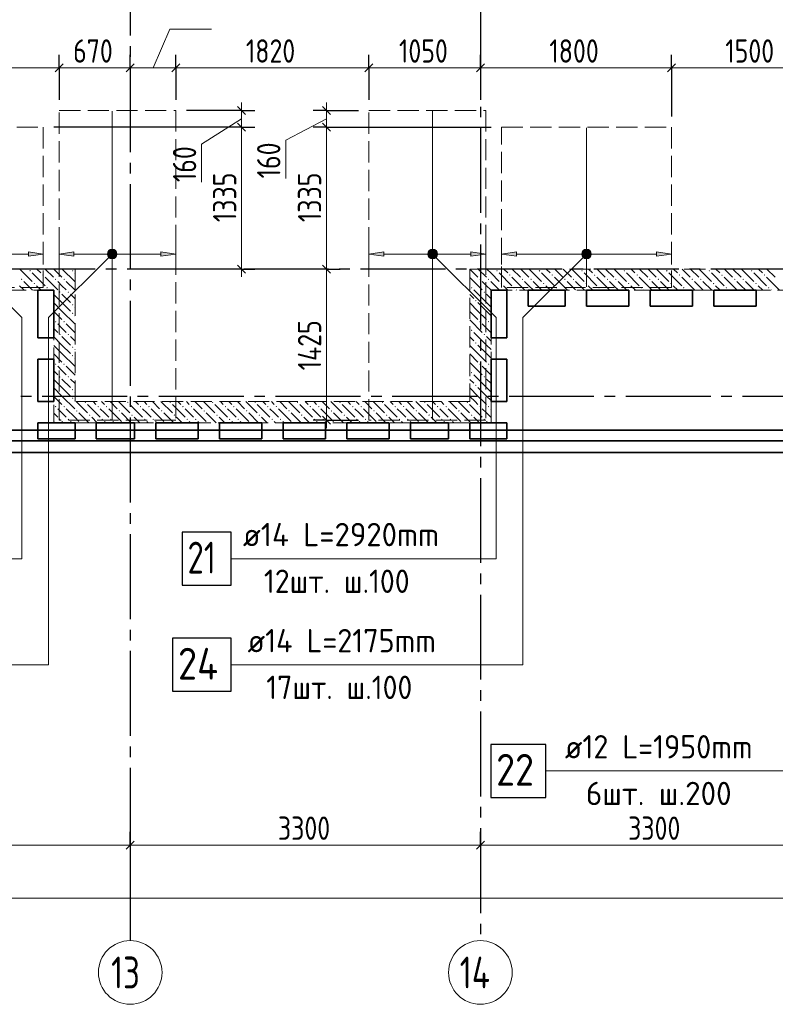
# Model space of a CAD drawing. Header units: millimetres. Extents: x 0 to 64958, y 0 to 42000.
# Tile 8 of 31: x 20599 to 27719, y 14670 to 23950. Entities that reach past the tile are written whole.
import ezdxf

# ---------------------------------------------------------------- set-up
doc = ezdxf.new("R2010")
doc.units = ezdxf.units.MM
doc.linetypes.add('______2', pattern=[270, 200, -70])
doc.linetypes.add('______5', pattern=[1100, 800, -100, 100, -100])
for name, color, linetype, lineweight in [('Standard', 7, 'Continuous', 25), ('ДОП Верх по У', 7, 'Continuous', 25), ('Оси', 40, '______5', 18), ('Позиционная метка номер позиции', 7, 'Continuous', 13), ('Примечания', 7, 'Continuous', 25)]:
    doc.layers.add(name, color=color, linetype=linetype, lineweight=lineweight)
doc.layers.add('ЖБ Перекрытие верхний уровень', color=7, linetype='Continuous', lineweight=25, true_color=0xe0e0ff)
doc.layers.add('ЖБ Стена верхний уровень', color=7, linetype='Continuous', lineweight=25, true_color=0x006e00)
doc.styles.add('GOST 2.304-81', font='txt')
doc.styles.add('ISOCPEUR', font='txt')

msp = doc.modelspace()

# ---------------------------------------------------------------- hatches: boundary and pattern name
at = {"layer": 'ДОП Верх по У', "linetype": 'Continuous', "lineweight": 13, "transparency": 33554687}
for points in [[(20680, 21721.6), (20820, 21741.6), (20680, 21761.6)], [(21437.7, 21722.9), (21437.7, 21760.4), (21432.5, 21741.6)], [(21437.7, 21760.4), (21451.2, 21709.4), (21451.2, 21773.9)], [(21437.7, 21760.4), (21437.7, 21722.9), (21451.2, 21709.4)], [(21451.2, 21773.9), (21470, 21704.1), (21470, 21779.1)], [(21451.2, 21773.9), (21451.2, 21709.4), (21470, 21704.1)], [(21470, 21779.1), (21470, 21704.1), (21488.7, 21709.4)], [(21470, 21779.1), (21488.7, 21709.4), (21488.7, 21773.9)], [(21488.7, 21773.9), (21488.7, 21709.4), (21502.2, 21722.9)], [(21488.7, 21773.9), (21502.2, 21722.9), (21502.2, 21760.4)], [(21502.2, 21760.4), (21502.2, 21722.9), (21507.5, 21741.6)], [(21930, 21721.6), (22070, 21741.6), (21930, 21761.6)], [(24457.7, 21722.9), (24457.7, 21760.4), (24452.5, 21741.6)], [(24457.7, 21760.4), (24471.2, 21709.4), (24471.2, 21773.9)], [(24457.7, 21760.4), (24457.7, 21722.9), (24471.2, 21709.4)], [(24471.2, 21773.9), (24490, 21704.1), (24490, 21779.1)], [(24471.2, 21773.9), (24471.2, 21709.4), (24490, 21704.1)], [(24490, 21779.1), (24490, 21704.1), (24508.7, 21709.4)], [(24490, 21779.1), (24508.7, 21709.4), (24508.7, 21773.9)], [(24508.7, 21773.9), (24508.7, 21709.4), (24522.2, 21722.9)], [(24508.7, 21773.9), (24522.2, 21722.9), (24522.2, 21760.4)], [(24522.2, 21760.4), (24522.2, 21722.9), (24527.5, 21741.6)], [(24850, 21721.6), (24990, 21741.6), (24850, 21761.6)], [(25907.7, 21722.9), (25907.7, 21760.4), (25902.5, 21741.6)], [(25907.7, 21760.4), (25921.2, 21709.4), (25921.2, 21773.9)], [(25907.7, 21760.4), (25907.7, 21722.9), (25921.2, 21709.4)], [(25921.2, 21773.9), (25940, 21704.1), (25940, 21779.1)], [(25921.2, 21773.9), (25921.2, 21709.4), (25940, 21704.1)], [(25940, 21779.1), (25940, 21704.1), (25958.7, 21709.4)], [(25940, 21779.1), (25958.7, 21709.4), (25958.7, 21773.9)], [(25958.7, 21773.9), (25958.7, 21709.4), (25972.2, 21722.9)], [(25958.7, 21773.9), (25972.2, 21722.9), (25972.2, 21760.4)], [(25972.2, 21760.4), (25972.2, 21722.9), (25977.5, 21741.6)], [(26600, 21721.6), (26740, 21741.6), (26600, 21761.6)]]:
    msp.add_hatch(color=7, dxfattribs=at).paths.add_polyline_path(points)
for points in [[(21110, 21721.6), (20970, 21741.6), (21110, 21761.6)], [(24030, 21721.6), (23890, 21741.6), (24030, 21761.6)], [(25280, 21721.6), (25140, 21741.6), (25280, 21761.6)]]:
    msp.add_hatch(color=7, dxfattribs=at).paths.add_polyline_path(points, flags=16)
at = {"layer": 'ЖБ Стена верхний уровень', "linetype": 'Continuous', "lineweight": 18, "transparency": 33554687}
for points in [[(20690.5, 21583.1), (20697, 21589.6), (20703.4, 21583.1), (20697, 21576.6)], [(20810.5, 21543.1), (20816.9, 21549.6), (20823.4, 21543.1), (20816.9, 21536.6)], [(21090.5, 21583.1), (21097, 21589.6), (21103.4, 21583.1), (21097, 21576.6)], [(25090.5, 21583.1), (25097, 21589.6), (25103.4, 21583.1), (25097, 21576.6)], [(25210.4, 21543.1), (25216.9, 21549.6), (25223.4, 21543.1), (25216.9, 21536.6)], [(25490.5, 21583.1), (25497, 21589.6), (25503.4, 21583.1), (25497, 21576.6)], [(25610.4, 21543.1), (25616.9, 21549.6), (25623.4, 21543.1), (25616.9, 21536.6)], [(25890.5, 21583.1), (25897, 21589.6), (25903.4, 21583.1), (25897, 21576.6)], [(26010.4, 21543.1), (26016.9, 21549.6), (26023.4, 21543.1), (26016.9, 21536.6)], [(26290.5, 21583.1), (26296.9, 21589.6), (26303.4, 21583.1), (26296.9, 21576.6)], [(26410.4, 21543.1), (26416.9, 21549.6), (26423.4, 21543.1), (26416.9, 21536.6)], [(26690.5, 21583.1), (26696.9, 21589.6), (26703.4, 21583.1), (26696.9, 21576.6)], [(26810.4, 21543.1), (26816.9, 21549.6), (26823.4, 21543.1), (26816.9, 21536.6)], [(27090.5, 21583.1), (27096.9, 21589.6), (27103.4, 21583.1), (27096.9, 21576.6)], [(27210.4, 21543.1), (27216.9, 21549.6), (27223.4, 21543.1), (27216.9, 21536.6)], [(27490.5, 21583.1), (27496.9, 21589.6), (27503.4, 21583.1), (27496.9, 21576.6)], [(27610.4, 21543.1), (27616.9, 21549.6), (27623.4, 21543.1), (27616.9, 21536.6)], [(20610.5, 21503.1), (20616.9, 21509.6), (20623.4, 21503.1), (20616.9, 21496.6)], [(20730.5, 21463.1), (20737, 21469.6), (20743.5, 21463.1), (20737, 21456.6)], [(20930.5, 21503.1), (20937, 21509.6), (20943.5, 21503.1), (20937, 21496.6)], [(21010.5, 21503.1), (21016.9, 21509.6), (21023.4, 21503.1), (21016.9, 21496.6)], [(24930.5, 21503.1), (24937, 21509.6), (24943.5, 21503.1), (24937, 21496.6)], [(25010.4, 21503.1), (25016.9, 21509.6), (25023.4, 21503.1), (25016.9, 21496.6)], [(25130.5, 21463.1), (25137, 21469.6), (25143.5, 21463.1), (25137, 21456.6)], [(25330.5, 21503.1), (25337, 21509.6), (25343.5, 21503.1), (25337, 21496.6)], [(25410.4, 21503.1), (25416.9, 21509.6), (25423.4, 21503.1), (25416.9, 21496.6)], [(25530.5, 21463.1), (25537, 21469.6), (25543.5, 21463.1), (25537, 21456.6)], [(25730.5, 21503.1), (25737, 21509.6), (25743.5, 21503.1), (25737, 21496.6)], [(25810.4, 21503.1), (25816.9, 21509.6), (25823.4, 21503.1), (25816.9, 21496.6)], [(25930.5, 21463.1), (25937, 21469.6), (25943.5, 21463.1), (25937, 21456.6)], [(26130.5, 21503.1), (26137, 21509.6), (26143.5, 21503.1), (26137, 21496.6)], [(26210.4, 21503.1), (26216.9, 21509.6), (26223.4, 21503.1), (26216.9, 21496.6)], [(26330.5, 21463.1), (26337, 21469.6), (26343.5, 21463.1), (26337, 21456.6)], [(26530.5, 21503.1), (26537, 21509.6), (26543.5, 21503.1), (26537, 21496.6)], [(26610.4, 21503.1), (26616.9, 21509.6), (26623.4, 21503.1), (26616.9, 21496.6)], [(26730.5, 21463.1), (26737, 21469.6), (26743.5, 21463.1), (26737, 21456.6)], [(26930.5, 21503.1), (26937, 21509.6), (26943.5, 21503.1), (26937, 21496.6)], [(27010.4, 21503.1), (27016.9, 21509.6), (27023.4, 21503.1), (27016.9, 21496.6)], [(27130.5, 21463.1), (27137, 21469.6), (27143.5, 21463.1), (27137, 21456.6)], [(27330.5, 21503.1), (27337, 21509.6), (27343.5, 21503.1), (27337, 21496.6)], [(27410.4, 21503.1), (27416.9, 21509.6), (27423.4, 21503.1), (27416.9, 21496.6)], [(27530.5, 21463.1), (27537, 21469.6), (27543.5, 21463.1), (27537, 21456.6)], [(20850.5, 21423.1), (20857, 21429.6), (20863.5, 21423.1), (20857, 21416.6)], [(20970.5, 21383.1), (20977, 21389.6), (20983.5, 21383.1), (20977, 21376.6)], [(21050.5, 21383.1), (21057, 21389.6), (21063.5, 21383.1), (21057, 21376.6)], [(24850.5, 21423.1), (24857, 21429.6), (24863.5, 21423.1), (24857, 21416.6)], [(24970.5, 21383.1), (24977, 21389.6), (24983.5, 21383.1), (24977, 21376.6)], [(25250.5, 21423.1), (25257, 21429.6), (25263.5, 21423.1), (25257, 21416.6)], [(25650.5, 21423.1), (25657, 21429.6), (25663.5, 21423.1), (25657, 21416.6)], [(26050.5, 21423.1), (26057, 21429.6), (26063.5, 21423.1), (26057, 21416.6)], [(26450.5, 21423.1), (26457, 21429.6), (26463.5, 21423.1), (26457, 21416.6)], [(26850.5, 21423.1), (26857, 21429.6), (26863.5, 21423.1), (26857, 21416.6)], [(27250.5, 21423.1), (27257, 21429.6), (27263.5, 21423.1), (27257, 21416.6)], [(27650.5, 21423.1), (27657, 21429.6), (27663.5, 21423.1), (27657, 21416.6)], [(21090.5, 21263.1), (21097, 21269.6), (21103.4, 21263.1), (21097, 21256.6)], [(24890.5, 21303.1), (24897, 21309.6), (24903.4, 21303.1), (24897, 21296.6)], [(21090.5, 21183.1), (21097, 21189.6), (21103.4, 21183.1), (21097, 21176.6)], [(20930.5, 21103.1), (20937, 21109.6), (20943.5, 21103.1), (20937, 21096.6)], [(21010.5, 21103.1), (21016.9, 21109.6), (21023.4, 21103.1), (21016.9, 21096.6)], [(24930.5, 21103.1), (24937, 21109.6), (24943.5, 21103.1), (24937, 21096.6)], [(25010.4, 21103.1), (25016.9, 21109.6), (25023.4, 21103.1), (25016.9, 21096.6)], [(20970.5, 20983.1), (20977, 20989.6), (20983.5, 20983.1), (20977, 20976.6)], [(21050.5, 20983.1), (21057, 20989.6), (21063.5, 20983.1), (21057, 20976.6)], [(24850.5, 21023.1), (24857, 21029.6), (24863.5, 21023.1), (24857, 21016.6)], [(24970.5, 20983.1), (24977, 20989.6), (24983.5, 20983.1), (24977, 20976.6)], [(24890.5, 20903.1), (24897, 20909.6), (24903.4, 20903.1), (24897, 20896.6)], [(21090.5, 20863.1), (21097, 20869.6), (21103.4, 20863.1), (21097, 20856.6)], [(21090.5, 20783.1), (21097, 20789.6), (21103.4, 20783.1), (21097, 20776.6)], [(20930.5, 20703.1), (20937, 20709.6), (20943.5, 20703.1), (20937, 20696.6)], [(21010.5, 20703.1), (21016.9, 20709.6), (21023.4, 20703.1), (21016.9, 20696.6)], [(24930.5, 20703.1), (24937, 20709.6), (24943.5, 20703.1), (24937, 20696.6)], [(25010.4, 20703.1), (25016.9, 20709.6), (25023.4, 20703.1), (25016.9, 20696.6)], [(24850.5, 20623.1), (24857, 20629.6), (24863.5, 20623.1), (24857, 20616.6)], [(20970.5, 20583.1), (20977, 20589.6), (20983.5, 20583.1), (20977, 20576.6)], [(21050.5, 20583.1), (21057, 20589.6), (21063.5, 20583.1), (21057, 20576.6)], [(24890.5, 20503.1), (24897, 20509.6), (24903.4, 20503.1), (24897, 20496.6)], [(24970.5, 20583.1), (24977, 20589.6), (24983.5, 20583.1), (24977, 20576.6)], [(21090.5, 20463.1), (21097, 20469.6), (21103.4, 20463.1), (21097, 20456.6)], [(21090.5, 20383.1), (21097, 20389.6), (21103.4, 20383.1), (21097, 20376.6)], [(21210.5, 20343.1), (21216.9, 20349.6), (21223.4, 20343.1), (21216.9, 20336.6)], [(21610.5, 20343.1), (21616.9, 20349.6), (21623.4, 20343.1), (21616.9, 20336.6)], [(22010.5, 20343.1), (22016.9, 20349.6), (22023.4, 20343.1), (22016.9, 20336.6)], [(22410.4, 20343.1), (22416.9, 20349.6), (22423.4, 20343.1), (22416.9, 20336.6)], [(22810.4, 20343.1), (22816.9, 20349.6), (22823.4, 20343.1), (22816.9, 20336.6)], [(23210.4, 20343.1), (23216.9, 20349.6), (23223.4, 20343.1), (23216.9, 20336.6)], [(23610.4, 20343.1), (23616.9, 20349.6), (23623.4, 20343.1), (23616.9, 20336.6)], [(24010.4, 20343.1), (24016.9, 20349.6), (24023.4, 20343.1), (24016.9, 20336.6)], [(24410.4, 20343.1), (24416.9, 20349.6), (24423.4, 20343.1), (24416.9, 20336.6)], [(24810.4, 20343.1), (24816.9, 20349.6), (24823.4, 20343.1), (24816.9, 20336.6)], [(20930.5, 20303.1), (20937, 20309.6), (20943.5, 20303.1), (20937, 20296.6)], [(21010.5, 20303.1), (21016.9, 20309.6), (21023.4, 20303.1), (21016.9, 20296.6)], [(21130.5, 20263.1), (21137, 20269.6), (21143.5, 20263.1), (21137, 20256.6)], [(21330.5, 20303.1), (21337, 20309.6), (21343.5, 20303.1), (21337, 20296.6)], [(21410.5, 20303.1), (21416.9, 20309.6), (21423.4, 20303.1), (21416.9, 20296.6)], [(21530.5, 20263.1), (21537, 20269.6), (21543.5, 20263.1), (21537, 20256.6)], [(21730.5, 20303.1), (21737, 20309.6), (21743.5, 20303.1), (21737, 20296.6)], [(21810.5, 20303.1), (21816.9, 20309.6), (21823.4, 20303.1), (21816.9, 20296.6)], [(21930.5, 20263.1), (21937, 20269.6), (21943.5, 20263.1), (21937, 20256.6)], [(22130.5, 20303.1), (22137, 20309.6), (22143.5, 20303.1), (22137, 20296.6)], [(22210.5, 20303.1), (22216.9, 20309.6), (22223.4, 20303.1), (22216.9, 20296.6)], [(22330.5, 20263.1), (22337, 20269.6), (22343.5, 20263.1), (22337, 20256.6)], [(22530.5, 20303.1), (22537, 20309.6), (22543.5, 20303.1), (22537, 20296.6)], [(22610.4, 20303.1), (22616.9, 20309.6), (22623.4, 20303.1), (22616.9, 20296.6)], [(22730.5, 20263.1), (22737, 20269.6), (22743.5, 20263.1), (22737, 20256.6)], [(22930.5, 20303.1), (22937, 20309.6), (22943.5, 20303.1), (22937, 20296.6)], [(23010.4, 20303.1), (23016.9, 20309.6), (23023.4, 20303.1), (23016.9, 20296.6)], [(23130.5, 20263.1), (23137, 20269.6), (23143.5, 20263.1), (23137, 20256.6)], [(23330.5, 20303.1), (23337, 20309.6), (23343.5, 20303.1), (23337, 20296.6)], [(23410.4, 20303.1), (23416.9, 20309.6), (23423.4, 20303.1), (23416.9, 20296.6)], [(23530.5, 20263.1), (23537, 20269.6), (23543.5, 20263.1), (23537, 20256.6)], [(23730.5, 20303.1), (23737, 20309.6), (23743.5, 20303.1), (23737, 20296.6)], [(23810.4, 20303.1), (23816.9, 20309.6), (23823.4, 20303.1), (23816.9, 20296.6)], [(23930.5, 20263.1), (23937, 20269.6), (23943.5, 20263.1), (23937, 20256.6)], [(24130.5, 20303.1), (24137, 20309.6), (24143.5, 20303.1), (24137, 20296.6)], [(24210.4, 20303.1), (24216.9, 20309.6), (24223.4, 20303.1), (24216.9, 20296.6)], [(24330.5, 20263.1), (24337, 20269.6), (24343.5, 20263.1), (24337, 20256.6)], [(24530.5, 20303.1), (24537, 20309.6), (24543.5, 20303.1), (24537, 20296.6)], [(24610.4, 20303.1), (24616.9, 20309.6), (24623.4, 20303.1), (24616.9, 20296.6)], [(24730.5, 20263.1), (24737, 20269.6), (24743.5, 20263.1), (24737, 20256.6)], [(24930.5, 20303.1), (24937, 20309.6), (24943.5, 20303.1), (24937, 20296.6)], [(25010.4, 20303.1), (25016.9, 20309.6), (25023.4, 20303.1), (25016.9, 20296.6)], [(20970.5, 20183.1), (20977, 20189.6), (20983.5, 20183.1), (20977, 20176.6)], [(21050.5, 20183.1), (21057, 20189.6), (21063.5, 20183.1), (21057, 20176.6)], [(21250.5, 20223.1), (21257, 20229.6), (21263.5, 20223.1), (21257, 20216.6)], [(21370.5, 20183.1), (21377, 20189.6), (21383.5, 20183.1), (21377, 20176.6)], [(21450.5, 20183.1), (21457, 20189.6), (21463.5, 20183.1), (21457, 20176.6)], [(21650.5, 20223.1), (21657, 20229.6), (21663.5, 20223.1), (21657, 20216.6)], [(21770.5, 20183.1), (21777, 20189.6), (21783.5, 20183.1), (21777, 20176.6)], [(21850.5, 20183.1), (21857, 20189.6), (21863.5, 20183.1), (21857, 20176.6)], [(22050.5, 20223.1), (22057, 20229.6), (22063.5, 20223.1), (22057, 20216.6)], [(22170.5, 20183.1), (22177, 20189.6), (22183.5, 20183.1), (22177, 20176.6)], [(22250.5, 20183.1), (22257, 20189.6), (22263.5, 20183.1), (22257, 20176.6)], [(22450.5, 20223.1), (22457, 20229.6), (22463.5, 20223.1), (22457, 20216.6)], [(22570.5, 20183.1), (22577, 20189.6), (22583.5, 20183.1), (22577, 20176.6)], [(22650.5, 20183.1), (22657, 20189.6), (22663.5, 20183.1), (22657, 20176.6)], [(22850.5, 20223.1), (22857, 20229.6), (22863.5, 20223.1), (22857, 20216.6)], [(22970.5, 20183.1), (22977, 20189.6), (22983.5, 20183.1), (22977, 20176.6)], [(23050.5, 20183.1), (23057, 20189.6), (23063.5, 20183.1), (23057, 20176.6)], [(23250.5, 20223.1), (23257, 20229.6), (23263.5, 20223.1), (23257, 20216.6)], [(23370.5, 20183.1), (23377, 20189.6), (23383.5, 20183.1), (23377, 20176.6)], [(23450.5, 20183.1), (23457, 20189.6), (23463.5, 20183.1), (23457, 20176.6)], [(23650.5, 20223.1), (23657, 20229.6), (23663.5, 20223.1), (23657, 20216.6)], [(23770.5, 20183.1), (23777, 20189.6), (23783.5, 20183.1), (23777, 20176.6)], [(23850.5, 20183.1), (23857, 20189.6), (23863.5, 20183.1), (23857, 20176.6)], [(24050.5, 20223.1), (24057, 20229.6), (24063.5, 20223.1), (24057, 20216.6)], [(24170.5, 20183.1), (24177, 20189.6), (24183.5, 20183.1), (24177, 20176.6)], [(24250.5, 20183.1), (24257, 20189.6), (24263.5, 20183.1), (24257, 20176.6)], [(24450.5, 20223.1), (24457, 20229.6), (24463.5, 20223.1), (24457, 20216.6)], [(24570.5, 20183.1), (24577, 20189.6), (24583.5, 20183.1), (24577, 20176.6)], [(24650.5, 20183.1), (24657, 20189.6), (24663.5, 20183.1), (24657, 20176.6)], [(24850.5, 20223.1), (24857, 20229.6), (24863.5, 20223.1), (24857, 20216.6)], [(24970.5, 20183.1), (24977, 20189.6), (24983.5, 20183.1), (24977, 20176.6)]]:
    msp.add_hatch(color=7, dxfattribs=at).paths.add_polyline_path(points, flags=16)
at = {"layer": 'Позиционная метка номер позиции', "linetype": 'Continuous', "lineweight": 13, "transparency": 33554687}
for points in [[(21501.8, 21709.8), (21438.2, 21773.5), (21426.7, 21753.1)], [(21501.8, 21709.8), (21426.7, 21753.1), (21481.4, 21698.4)], [(21481.4, 21698.4), (21426.7, 21753.1), (21426.7, 21730.2)], [(21481.4, 21698.4), (21426.7, 21730.2), (21458.5, 21698.4)], [(21458.5, 21698.4), (21426.7, 21730.2), (21438.2, 21709.8)], [(21513.3, 21730.2), (21458.5, 21784.9), (21438.2, 21773.5)], [(21513.3, 21730.2), (21438.2, 21773.5), (21501.8, 21709.8)], [(21513.3, 21753.1), (21481.4, 21784.9), (21458.5, 21784.9)], [(21513.3, 21753.1), (21458.5, 21784.9), (21513.3, 21730.2)], [(21481.4, 21784.9), (21513.3, 21753.1), (21501.8, 21773.5)], [(24446.7, 21753.1), (24478.5, 21784.9), (24458.2, 21773.5)], [(24478.5, 21784.9), (24446.7, 21753.1), (24446.7, 21730.2)], [(24478.5, 21784.9), (24446.7, 21730.2), (24501.5, 21784.9)], [(24501.5, 21784.9), (24446.7, 21730.2), (24458.2, 21709.8)], [(24501.5, 21784.9), (24458.2, 21709.8), (24521.8, 21773.5)], [(24521.8, 21773.5), (24458.2, 21709.8), (24478.5, 21698.4)], [(24521.8, 21773.5), (24478.5, 21698.4), (24533.3, 21753.1)], [(24533.3, 21753.1), (24478.5, 21698.4), (24501.5, 21698.4)], [(24533.3, 21753.1), (24501.5, 21698.4), (24533.3, 21730.2)], [(24533.3, 21730.2), (24501.5, 21698.4), (24521.8, 21709.8)], [(25971.8, 21709.8), (25908.2, 21773.5), (25896.7, 21753.1)], [(25971.8, 21709.8), (25896.7, 21753.1), (25951.4, 21698.4)], [(25951.4, 21698.4), (25896.7, 21753.1), (25896.7, 21730.2)], [(25951.4, 21698.4), (25896.7, 21730.2), (25928.5, 21698.4)], [(25928.5, 21698.4), (25896.7, 21730.2), (25908.2, 21709.8)], [(25983.3, 21730.2), (25928.5, 21784.9), (25908.2, 21773.5)], [(25983.3, 21730.2), (25908.2, 21773.5), (25971.8, 21709.8)], [(25983.3, 21753.1), (25951.4, 21784.9), (25928.5, 21784.9)], [(25983.3, 21753.1), (25928.5, 21784.9), (25983.3, 21730.2)], [(25951.4, 21784.9), (25983.3, 21753.1), (25971.8, 21773.5)]]:
    msp.add_hatch(color=7, dxfattribs=at).paths.add_polyline_path(points)

# ---------------------------------------------------------------- linework, layer by layer
at = {"layer": 'Standard', "color": 7, "linetype": 'Continuous', "lineweight": 13, "transparency": 33554687}
for p, q in [((21855, 23495), (22014.4, 23861.9)), ((22014.4, 23861.9), (22405.4, 23861.9)), ((20970, 23495), (19220, 23495)), ((21640, 23495), (20970, 23495)), ((22070, 23495), (21640, 23495)), ((23890, 23495), (22070, 23495)), ((24940, 23495), (23890, 23495)), ((26740, 23495), (24940, 23495)), ((28240, 23495), (26740, 23495)), ((22690, 23095), (22690, 23170)), ((23490, 23095), (23490, 23170)), ((22690, 23016), (22312.2, 22778.4)), ((22690, 22937), (22690, 23095)), ((23490, 23016), (23105.7, 22814)), ((23490, 22937), (23490, 23095)), ((23490, 21600), (23490, 22937)), ((22312.2, 22778.4), (22312.2, 22418.7)), ((23105.7, 22814), (23105.7, 22454.3)), ((22690, 21600), (22690, 21525)), ((23490, 20175), (23490, 20100)), ((17720, 16170), (21640, 16170)), ((21640, 16170), (24940, 16170)), ((24940, 16170), (28240, 16170)), ((49280, 15670), (7200, 15670))]:
    msp.add_line(p, q, dxfattribs=at)
at = {"layer": 'Standard', "color": 251, "linetype": 'Continuous', "lineweight": -3, "true_color": 0x656565, "transparency": 33554687}
for p, q in [((20970, 23495), (20970, 23620)), ((21640, 23495), (21640, 23620)), ((22070, 23495), (22070, 23620)), ((23890, 23495), (23890, 23620)), ((24940, 23495), (24940, 23620)), ((26740, 23495), (26740, 23620)), ((20970, 23495), (20970, 23370)), ((20970, 23495), (20970, 23195)), ((21640, 23495), (21640, 23370)), ((22070, 23495), (22070, 23370)), ((22070, 23495), (22070, 23195)), ((23890, 23495), (23890, 23370)), ((23890, 23495), (23890, 23195)), ((24940, 23495), (24940, 23370)), ((24940, 23495), (24940, 23195)), ((26740, 23495), (26740, 23370)), ((26740, 23495), (26740, 23037)), ((22690, 23095), (22170, 23095)), ((22690, 23095), (22565, 23095)), ((22690, 23095), (22815, 23095)), ((23490, 23095), (23365, 23095)), ((23490, 23095), (23615, 23095)), ((23490, 23095), (23790, 23095)), ((22690, 22937), (20920, 22937)), ((22690, 22937), (22565, 22937)), ((22690, 22937), (22815, 22937)), ((23490, 22937), (23365, 22937)), ((23490, 22937), (23615, 22937)), ((23490, 22937), (25040, 22937)), ((22690, 21600), (22170, 21600)), ((22690, 21600), (22565, 21600)), ((22690, 21600), (22815, 21600)), ((23490, 21600), (23365, 21600)), ((23490, 21600), (23615, 21600)), ((23490, 21600), (23618, 21600)), ((23490, 20175), (23365, 20175)), ((23490, 20175), (23615, 20175)), ((23490, 20175), (23790, 20175)), ((21640, 16170), (21640, 16295)), ((24940, 16170), (24940, 16295)), ((21640, 16170), (21640, 16045)), ((21640, 16170), (21640, 15717.8)), ((24940, 16170), (24940, 16045)), ((24940, 16170), (24940, 15717.8))]:
    msp.add_line(p, q, dxfattribs=at)
at = {"layer": 'Standard', "color": 7, "linetype": 'Continuous', "lineweight": 25, "transparency": 33554687}
for p, q in [((21007.5, 23532.5), (20932.5, 23457.5)), ((21677.5, 23532.5), (21602.5, 23457.5)), ((22107.5, 23532.5), (22032.5, 23457.5)), ((23927.5, 23532.5), (23852.5, 23457.5)), ((24977.5, 23532.5), (24902.5, 23457.5)), ((26777.5, 23532.5), (26702.5, 23457.5)), ((22727.5, 23057.5), (22652.5, 23132.5)), ((23527.5, 23057.5), (23452.5, 23132.5)), ((22727.5, 22899.5), (22652.5, 22974.5)), ((23527.5, 22899.5), (23452.5, 22974.5)), ((22727.5, 21562.5), (22652.5, 21637.5)), ((23527.5, 21562.5), (23452.5, 21637.5)), ((23527.5, 20137.5), (23452.5, 20212.5)), ((21602.5, 16132.5), (21677.5, 16207.5)), ((24902.5, 16132.5), (24977.5, 16207.5))]:
    msp.add_line(p, q, dxfattribs=at)
at = {"layer": 'Standard', "color": 254, "linetype": 'Continuous', "lineweight": 35, "true_color": 0xc4c4ff, "transparency": 33554687}
for points in [[(7000, 19982), (49480, 19982), (49480, 34669), (7000, 34669), (7000, 19982)], [(7100, 20082), (49380, 20082), (49380, 34569), (7100, 34569), (7100, 20082)]]:
    msp.add_lwpolyline(points, dxfattribs=at)
at = {"layer": 'Standard', "color": 251, "linetype": 'Continuous', "lineweight": -3, "true_color": 0x656565, "transparency": 33554687}
msp.add_lwpolyline([(21640, 23495), (21640, 23512), (21640, 23512), (21640, 23512), (21640, 23512), (21640, 23512), (21640, 23512), (21640, 23512), (21640, 23512), (21640, 23512), (21640, 23512), (21640, 23512), (21640, 23512), (21640, 23512), (21640, 23512), (21640, 23512), (21640, 23512), (21640, 23512), (21640, 23512), (21640, 23512), (21640, 23512), (21640, 23512), (21640, 23512), (21640, 23531.8)], dxfattribs=at)
at = {"layer": 'Standard', "color": 7, "linetype": 'Continuous', "lineweight": 13, "transparency": 33554687}
for points in [[(22690, 21600), (22690, 21953.1), (22690, 21953.1), (22690, 22937)], [(23490, 20175), (23490, 20558.5), (23490, 20558.5), (23490, 21600)]]:
    msp.add_lwpolyline(points, dxfattribs=at)
at = {"layer": 'ДОП Верх по У', "color": 7, "linetype": 'Continuous', "lineweight": 18, "transparency": 33554687}
for p, q in [((21470, 23088), (21470, 20182)), ((24490, 23088), (24490, 20182)), ((25940, 22930), (25940, 21432))]:
    msp.add_line(p, q, dxfattribs=at)
at = {"layer": 'ДОП Верх по У', "color": 251, "linetype": 'Continuous', "lineweight": 13, "true_color": 0x494949, "transparency": 33554687}
for p, q in [((20820, 21741.6), (20820, 21841.6)), ((20970, 21741.6), (20970, 21841.6)), ((22070, 21741.6), (22070, 21841.6)), ((23890, 21741.6), (23890, 21841.6)), ((24990, 21741.6), (24990, 21841.6)), ((25140, 21741.6), (25140, 21841.6)), ((26740, 21741.6), (26740, 21841.6)), ((20050, 21741.6), (20680, 21741.6)), ((20820, 21741.6), (20680, 21761.6)), ((20680, 21761.6), (20680, 21721.6)), ((20680, 21721.6), (20820, 21741.6)), ((20820, 21741.6), (20820, 21641.6)), ((20820, 21741.6), (20820, 21741.6)), ((20970, 21741.6), (21110, 21761.6)), ((21110, 21721.6), (20970, 21741.6)), ((20970, 21741.6), (20970, 21641.6)), ((20970, 21741.6), (20970, 21741.6)), ((21110, 21761.6), (21110, 21721.6)), ((21110, 21741.6), (21440, 21741.6)), ((21470, 21779.1), (21470, 21779.1)), ((21500, 21741.6), (21930, 21741.6)), ((22070, 21741.6), (21930, 21761.6)), ((21930, 21761.6), (21930, 21721.6)), ((21930, 21721.6), (22070, 21741.6)), ((22070, 21741.6), (22070, 21641.6)), ((22070, 21741.6), (22070, 21741.6)), ((23890, 21741.6), (24030, 21761.6)), ((24030, 21721.6), (23890, 21741.6)), ((23890, 21741.6), (23890, 21641.6)), ((23890, 21741.6), (23890, 21741.6)), ((24030, 21761.6), (24030, 21721.6)), ((24030, 21741.6), (24460, 21741.6)), ((24490, 21779.1), (24490, 21779.1)), ((24520, 21741.6), (24850, 21741.6)), ((24990, 21741.6), (24850, 21761.6)), ((24850, 21761.6), (24850, 21721.6)), ((24850, 21721.6), (24990, 21741.6)), ((24990, 21741.6), (24990, 21641.6)), ((24990, 21741.6), (24990, 21741.6)), ((25140, 21741.6), (25280, 21761.6)), ((25280, 21721.6), (25140, 21741.6)), ((25140, 21741.6), (25140, 21641.6)), ((25140, 21741.6), (25140, 21741.6)), ((25280, 21761.6), (25280, 21721.6)), ((25280, 21741.6), (25910, 21741.6)), ((25940, 21779.1), (25940, 21779.1)), ((25970, 21741.6), (26600, 21741.6)), ((26740, 21741.6), (26600, 21761.6)), ((26600, 21761.6), (26600, 21721.6)), ((26600, 21721.6), (26740, 21741.6)), ((26740, 21741.6), (26740, 21641.6)), ((26740, 21741.6), (26740, 21741.6)), ((21470, 21704.1), (21470, 21704.1)), ((24490, 21704.1), (24490, 21704.1)), ((25940, 21704.1), (25940, 21704.1))]:
    msp.add_line(p, q, dxfattribs=at)
at = {"layer": 'ДОП Верх по У', "color": 7, "linetype": 'Continuous', "lineweight": 13, "transparency": 33554687}
for p, q in [((22682, 18870), (24790, 18870)), ((22726, 17870), (24790, 17870)), ((25716.2, 16870), (27758.2, 16870))]:
    msp.add_line(p, q, dxfattribs=at)
at = {"layer": 'ДОП Верх по У', "color": 7, "linetype": 'Continuous', "lineweight": 25, "transparency": 33554687}
for points in [[(22130, 18620), (22590, 18620), (22590, 19120), (22130, 19120), (22130, 18620)], [(22040, 17620), (22590, 17620), (22590, 18120), (22040, 18120), (22040, 17620)], [(25038.2, 16620), (25558.2, 16620), (25558.2, 17120), (25038.2, 17120), (25038.2, 16620)]]:
    msp.add_lwpolyline(points, dxfattribs=at)
at = {"layer": 'ДОП Верх по У', "color": 251, "linetype": 'Continuous', "lineweight": 13, "true_color": 0x494949, "transparency": 33554687}
for centre in [(21470, 21741.6), (24490, 21741.6), (25940, 21741.6)]:
    msp.add_circle(centre, 37.5, dxfattribs=at)
at = {"layer": 'ЖБ Перекрытие верхний уровень', "color": 7, "linetype": 'Continuous', "lineweight": 35, "transparency": 33554687}
for p, q in [((20770, 20950), (20770, 21400)), ((20770, 21400), (20920, 21400)), ((20920, 21400), (20920, 20950)), ((25040, 21400), (25190, 21400)), ((25040, 20950), (25040, 21400)), ((25190, 21400), (25190, 20950)), ((25390, 21400), (25740, 21400)), ((25390, 21250), (25390, 21400)), ((25740, 21400), (25740, 21250)), ((25940, 21250), (25940, 21400)), ((25940, 21400), (26340, 21400)), ((26340, 21400), (26340, 21250)), ((26540, 21250), (26540, 21400)), ((26540, 21400), (26940, 21400)), ((26940, 21400), (26940, 21250)), ((27140, 21250), (27140, 21400)), ((27140, 21400), (27540, 21400)), ((27540, 21400), (27540, 21250)), ((25740, 21250), (25390, 21250)), ((26340, 21250), (25940, 21250)), ((26940, 21250), (26540, 21250)), ((27540, 21250), (27140, 21250)), ((20920, 20950), (20770, 20950)), ((25190, 20950), (25040, 20950)), ((20770, 20350), (20770, 20750)), ((20770, 20750), (20920, 20750)), ((20920, 20750), (20920, 20350)), ((25040, 20750), (25190, 20750)), ((25040, 20350), (25040, 20750)), ((25190, 20750), (25190, 20350)), ((20920, 20350), (20770, 20350)), ((25190, 20350), (25040, 20350)), ((20770, 20000), (20770, 20150)), ((20770, 20150), (21120, 20150)), ((21120, 20150), (21120, 20000)), ((21320, 20150), (21680, 20150)), ((21320, 20000), (21320, 20150)), ((21680, 20150), (21680, 20000)), ((21880, 20000), (21880, 20150)), ((21880, 20150), (22280, 20150)), ((22280, 20150), (22280, 20000)), ((22480, 20000), (22480, 20150)), ((22480, 20150), (22880, 20150)), ((22880, 20150), (22880, 20000)), ((23080, 20000), (23080, 20150)), ((23080, 20150), (23480, 20150)), ((23480, 20150), (23480, 20000)), ((23680, 20000), (23680, 20150)), ((23680, 20150), (24080, 20150)), ((24080, 20150), (24080, 20000)), ((24280, 20150), (24640, 20150)), ((24280, 20000), (24280, 20150)), ((24640, 20150), (24640, 20000)), ((24840, 20000), (24840, 20150)), ((24840, 20150), (25190, 20150)), ((25190, 20150), (25190, 20000)), ((21120, 20000), (20770, 20000)), ((21680, 20000), (21320, 20000)), ((22280, 20000), (21880, 20000)), ((22880, 20000), (22480, 20000)), ((23480, 20000), (23080, 20000)), ((24080, 20000), (23680, 20000)), ((24640, 20000), (24280, 20000)), ((25190, 20000), (24840, 20000)), ((7100, 19870), (28240, 19870))]:
    msp.add_line(p, q, dxfattribs=at)
at = {"layer": 'ЖБ Стена верхний уровень', "color": 251, "linetype": '______2', "lineweight": 13, "true_color": 0x656565, "transparency": 33554687}
for p, q in [((21120, 21600), (17820, 21600)), ((21120, 21400), (21120, 21600)), ((25040, 21600), (24840, 21600)), ((24840, 21600), (24840, 20350)), ((28140, 21600), (25040, 21600)), ((14520, 21400), (20920, 21400)), ((20920, 21400), (20920, 20150)), ((21120, 20350), (21120, 21400)), ((25040, 20350), (25040, 21400)), ((25040, 21400), (31440, 21400)), ((24840, 20350), (21120, 20350)), ((25040, 20150), (25040, 20350)), ((20920, 20150), (21120, 20150)), ((21120, 20150), (25040, 20150))]:
    msp.add_line(p, q, dxfattribs=at)
at = {"layer": 'ЖБ Стена верхний уровень', "color": 9, "linetype": 'Continuous', "lineweight": 18, "true_color": 0xc7c7c7, "transparency": 33554687}
for p, q in [((20600.1, 21600), (20716.9, 21483.1)), ((20716.9, 21563.1), (20837, 21443.1)), ((20797, 21563.1), (20760.1, 21600)), ((20840.1, 21600), (20916.9, 21523.1)), ((20920.1, 21600), (20997, 21523.1)), ((21000.1, 21600), (21116.9, 21483.1)), ((21116.9, 21563.1), (21120, 21560.1)), ((24840.1, 21600), (24916.9, 21523.1)), ((24920.1, 21600), (24997, 21523.1)), ((25000.1, 21600), (25040, 21560.1)), ((25040, 21560.1), (25116.9, 21483.1)), ((25116.9, 21563.1), (25237, 21443.1)), ((25197, 21563.1), (25160.1, 21600)), ((25240.1, 21600), (25316.9, 21523.1)), ((25320.1, 21600), (25397, 21523.1)), ((25400.1, 21600), (25516.9, 21483.1)), ((25516.9, 21563.1), (25637, 21443.1)), ((25597, 21563.1), (25560.1, 21600)), ((25640.1, 21600), (25716.9, 21523.1)), ((25720.1, 21600), (25797, 21523.1)), ((25800.1, 21600), (25916.9, 21483.1)), ((25916.9, 21563.1), (26037, 21443.1)), ((25996.9, 21563.1), (25960.1, 21600)), ((26040.1, 21600), (26116.9, 21523.1)), ((26120.1, 21600), (26196.9, 21523.1)), ((26200.1, 21600), (26316.9, 21483.1)), ((26316.9, 21563.1), (26437, 21443.1)), ((26396.9, 21563.1), (26360.1, 21600)), ((26440.1, 21600), (26516.9, 21523.1)), ((26520.1, 21600), (26596.9, 21523.1)), ((26600.1, 21600), (26716.9, 21483.1)), ((26716.9, 21563.1), (26837, 21443.1)), ((26796.9, 21563.1), (26760.1, 21600)), ((26840.1, 21600), (26916.9, 21523.1)), ((26920.1, 21600), (26996.9, 21523.1)), ((27000.1, 21600), (27116.9, 21483.1)), ((27116.9, 21563.1), (27237, 21443.1)), ((27196.9, 21563.1), (27160.1, 21600)), ((27240.1, 21600), (27316.9, 21523.1)), ((27320.1, 21600), (27396.9, 21523.1)), ((27400.1, 21600), (27516.9, 21483.1)), ((27516.9, 21563.1), (27637, 21443.1)), ((27596.9, 21563.1), (27560.1, 21600)), ((27640.1, 21600), (27716.9, 21523.1)), ((20637, 21403.1), (20597, 21443.1)), ((20637, 21483.1), (20720.1, 21400)), ((20757, 21443.1), (20800.1, 21400)), ((20837, 21523.1), (20957, 21403.1)), ((20997, 21443.1), (20957, 21483.1)), ((21037, 21403.1), (20997, 21443.1)), ((21037, 21483.1), (21120, 21400.1)), ((24840, 21520.1), (24957, 21403.1)), ((24997, 21443.1), (24957, 21483.1)), ((25037, 21403.1), (24997, 21443.1)), ((25037, 21483.1), (25040, 21480.1)), ((25040, 21480.1), (25120.1, 21400)), ((25157, 21443.1), (25200.1, 21400)), ((25237, 21523.1), (25357, 21403.1)), ((25397, 21443.1), (25357, 21483.1)), ((25437, 21403.1), (25397, 21443.1)), ((25437, 21483.1), (25520.1, 21400)), ((25557, 21443.1), (25600.1, 21400)), ((25637, 21523.1), (25757, 21403.1)), ((25797, 21443.1), (25757, 21483.1)), ((25837, 21403.1), (25797, 21443.1)), ((25837, 21483.1), (25920.1, 21400)), ((25957, 21443.1), (26000.1, 21400)), ((26037, 21523.1), (26157, 21403.1)), ((26196.9, 21443.1), (26157, 21483.1)), ((26237, 21403.1), (26196.9, 21443.1)), ((26237, 21483.1), (26320.1, 21400)), ((26357, 21443.1), (26400.1, 21400)), ((26437, 21523.1), (26557, 21403.1)), ((26596.9, 21443.1), (26557, 21483.1)), ((26637, 21403.1), (26596.9, 21443.1)), ((26637, 21483.1), (26720.1, 21400)), ((26757, 21443.1), (26800.1, 21400)), ((26837, 21523.1), (26957, 21403.1)), ((26996.9, 21443.1), (26957, 21483.1)), ((27037, 21403.1), (26996.9, 21443.1)), ((27037, 21483.1), (27120.1, 21400)), ((27157, 21443.1), (27200.1, 21400)), ((27237, 21523.1), (27357, 21403.1)), ((27396.9, 21443.1), (27357, 21483.1)), ((27437, 21403.1), (27396.9, 21443.1)), ((27437, 21483.1), (27520.1, 21400)), ((27557, 21443.1), (27600.1, 21400)), ((27637, 21523.1), (27757, 21403.1)), ((20880.1, 21400), (20877, 21403.1)), ((20997, 21283.1), (20920, 21360.1)), ((20997, 21363.1), (21077, 21283.1)), ((21077, 21363.1), (21120, 21320.1)), ((24840, 21360.1), (24877, 21323.1)), ((24997, 21283.1), (24877, 21403.1)), ((24997, 21363.1), (25040, 21320.1)), ((25280.1, 21400), (25277, 21403.1)), ((25680.1, 21400), (25677, 21403.1)), ((26080.1, 21400), (26077, 21403.1)), ((26480.1, 21400), (26477, 21403.1)), ((26880.1, 21400), (26877, 21403.1)), ((27280.1, 21400), (27277, 21403.1)), ((27680.1, 21400), (27677, 21403.1)), ((20920, 21280.1), (20997, 21203.1)), ((20997, 21283.1), (21077, 21203.1)), ((24916.9, 21203.1), (24840, 21280.1)), ((24916.9, 21283.1), (24997, 21203.1)), ((24997, 21283.1), (25040, 21240.1)), ((20920, 21200.1), (20997, 21123.1)), ((20997, 21203.1), (21116.9, 21083.1)), ((21120, 21240.1), (21116.9, 21243.1)), ((21116.9, 21163.1), (21120, 21160.1)), ((24840, 21200.1), (24916.9, 21123.1)), ((24916.9, 21203.1), (24997, 21123.1)), ((24997, 21203.1), (25040, 21160.1)), ((20997, 21043.1), (20957, 21083.1)), ((21037, 21083.1), (21120, 21000.1)), ((24840, 21120.1), (24957, 21003.1)), ((24997, 21043.1), (24957, 21083.1)), ((25037, 21083.1), (25040, 21080.1)), ((20920, 21040.1), (20957, 21003.1)), ((21037, 21003.1), (20997, 21043.1)), ((24997, 20883.1), (24877, 21003.1)), ((25037, 21003.1), (24997, 21043.1)), ((20997, 20883.1), (20920, 20960.1)), ((20920, 20880.1), (20997, 20803.1)), ((20997, 20963.1), (21077, 20883.1)), ((20997, 20883.1), (21077, 20803.1)), ((21077, 20963.1), (21120, 20920.1)), ((24840, 20960.1), (24877, 20923.1)), ((24916.9, 20803.1), (24840, 20880.1)), ((24916.9, 20883.1), (24997, 20803.1)), ((24997, 20963.1), (25040, 20920.1)), ((24997, 20883.1), (25040, 20840.1)), ((20920, 20800.1), (20997, 20723.1)), ((20997, 20803.1), (21116.9, 20683.1)), ((21120, 20840.1), (21116.9, 20843.1)), ((24840, 20800.1), (24916.9, 20723.1)), ((24916.9, 20803.1), (24997, 20723.1)), ((24997, 20803.1), (25040, 20760.1)), ((21116.9, 20763.1), (21120, 20760.1)), ((24840, 20720.1), (24957, 20603.1)), ((20920, 20640.1), (20957, 20603.1)), ((20997, 20643.1), (20957, 20683.1)), ((21037, 20603.1), (20997, 20643.1)), ((21037, 20683.1), (21120, 20600.1)), ((24997, 20483.1), (24877, 20603.1)), ((24997, 20643.1), (24957, 20683.1)), ((25037, 20603.1), (24997, 20643.1)), ((25037, 20683.1), (25040, 20680.1)), ((20997, 20483.1), (20920, 20560.1)), ((20997, 20563.1), (21077, 20483.1)), ((21077, 20563.1), (21120, 20520.1)), ((24840, 20560.1), (24877, 20523.1)), ((24997, 20563.1), (25040, 20520.1)), ((20920, 20480.1), (20997, 20403.1)), ((20997, 20483.1), (21077, 20403.1)), ((21120, 20440.1), (21116.9, 20443.1)), ((24916.9, 20403.1), (24840, 20480.1)), ((24916.9, 20483.1), (24997, 20403.1)), ((24997, 20483.1), (25040, 20440.1)), ((20920, 20400.1), (20997, 20323.1)), ((20997, 20403.1), (21116.9, 20283.1)), ((21116.9, 20363.1), (21120, 20360.1)), ((21130.1, 20350), (21237, 20243.1)), ((21290.1, 20350), (21316.9, 20323.1)), ((21370.1, 20350), (21397, 20323.1)), ((21450.1, 20350), (21516.9, 20283.1)), ((21530.1, 20350), (21637, 20243.1)), ((21690.1, 20350), (21716.9, 20323.1)), ((21770.1, 20350), (21797, 20323.1)), ((21850.1, 20350), (21916.9, 20283.1)), ((21930.1, 20350), (22037, 20243.1)), ((22090.1, 20350), (22116.9, 20323.1)), ((22170.1, 20350), (22197, 20323.1)), ((22250.1, 20350), (22316.9, 20283.1)), ((22330.1, 20350), (22437, 20243.1)), ((22490.1, 20350), (22516.9, 20323.1)), ((22570.1, 20350), (22597, 20323.1)), ((22650.1, 20350), (22716.9, 20283.1)), ((22730.1, 20350), (22837, 20243.1)), ((22890.1, 20350), (22916.9, 20323.1)), ((22970.1, 20350), (22997, 20323.1)), ((23050.1, 20350), (23116.9, 20283.1)), ((23130.1, 20350), (23237, 20243.1)), ((23290.1, 20350), (23316.9, 20323.1)), ((23370.1, 20350), (23397, 20323.1)), ((23450.1, 20350), (23516.9, 20283.1)), ((23530.1, 20350), (23637, 20243.1)), ((23690.1, 20350), (23716.9, 20323.1)), ((23770.1, 20350), (23797, 20323.1)), ((23850.1, 20350), (23916.9, 20283.1)), ((23930.1, 20350), (24037, 20243.1)), ((24090.1, 20350), (24116.9, 20323.1)), ((24170.1, 20350), (24197, 20323.1)), ((24250.1, 20350), (24316.9, 20283.1)), ((24330.1, 20350), (24437, 20243.1)), ((24490.1, 20350), (24516.9, 20323.1)), ((24570.1, 20350), (24597, 20323.1)), ((24650.1, 20350), (24716.9, 20283.1)), ((24730.1, 20350), (24837, 20243.1)), ((24840, 20400.1), (24890.1, 20350)), ((24890.1, 20350), (24916.9, 20323.1)), ((24916.9, 20403.1), (24970.1, 20350)), ((24970.1, 20350), (24997, 20323.1)), ((24997, 20403.1), (25040, 20360.1)), ((20920, 20240.1), (20957, 20203.1)), ((20997, 20243.1), (20957, 20283.1)), ((21037, 20203.1), (20997, 20243.1)), ((21037, 20283.1), (21120, 20200.1)), ((21157, 20243.1), (21250.1, 20150)), ((21237, 20323.1), (21357, 20203.1)), ((21397, 20243.1), (21357, 20283.1)), ((21437, 20203.1), (21397, 20243.1)), ((21437, 20283.1), (21557, 20163.1)), ((21557, 20243.1), (21650.1, 20150)), ((21637, 20323.1), (21757, 20203.1)), ((21797, 20243.1), (21757, 20283.1)), ((21837, 20203.1), (21797, 20243.1)), ((21837, 20283.1), (21957, 20163.1)), ((21957, 20243.1), (22050.1, 20150)), ((22037, 20323.1), (22157, 20203.1)), ((22197, 20243.1), (22157, 20283.1)), ((22237, 20203.1), (22197, 20243.1)), ((22237, 20283.1), (22357, 20163.1)), ((22357, 20243.1), (22450.1, 20150)), ((22437, 20323.1), (22557, 20203.1)), ((22597, 20243.1), (22557, 20283.1)), ((22637, 20203.1), (22597, 20243.1)), ((22637, 20283.1), (22757, 20163.1)), ((22757, 20243.1), (22850.1, 20150)), ((22837, 20323.1), (22957, 20203.1)), ((22997, 20243.1), (22957, 20283.1)), ((23037, 20203.1), (22997, 20243.1)), ((23037, 20283.1), (23157, 20163.1)), ((23157, 20243.1), (23250.1, 20150)), ((23237, 20323.1), (23357, 20203.1)), ((23397, 20243.1), (23357, 20283.1)), ((23437, 20203.1), (23397, 20243.1)), ((23437, 20283.1), (23557, 20163.1)), ((23557, 20243.1), (23650.1, 20150)), ((23637, 20323.1), (23757, 20203.1)), ((23797, 20243.1), (23757, 20283.1)), ((23837, 20203.1), (23797, 20243.1)), ((23837, 20283.1), (23957, 20163.1)), ((23957, 20243.1), (24050.1, 20150)), ((24037, 20323.1), (24157, 20203.1)), ((24197, 20243.1), (24157, 20283.1)), ((24237, 20203.1), (24197, 20243.1)), ((24237, 20283.1), (24357, 20163.1)), ((24357, 20243.1), (24450.1, 20150)), ((24437, 20323.1), (24557, 20203.1)), ((24597, 20243.1), (24557, 20283.1)), ((24637, 20203.1), (24597, 20243.1)), ((24637, 20283.1), (24757, 20163.1)), ((24757, 20243.1), (24850.1, 20150)), ((24837, 20323.1), (24957, 20203.1)), ((24997, 20243.1), (24957, 20283.1)), ((25037, 20203.1), (24997, 20243.1)), ((25037, 20283.1), (25040, 20280.1)), ((20930.1, 20150), (20920, 20160.1)), ((20997, 20163.1), (21010.1, 20150)), ((21077, 20163.1), (21090.1, 20150)), ((21120, 20200.1), (21157, 20163.1)), ((21330.1, 20150), (21277, 20203.1)), ((21397, 20163.1), (21410.1, 20150)), ((21477, 20163.1), (21490.1, 20150)), ((21730.1, 20150), (21677, 20203.1)), ((21797, 20163.1), (21810.1, 20150)), ((21877, 20163.1), (21890.1, 20150)), ((22130.1, 20150), (22077, 20203.1)), ((22197, 20163.1), (22210.1, 20150)), ((22277, 20163.1), (22290.1, 20150)), ((22530.1, 20150), (22477, 20203.1)), ((22597, 20163.1), (22610.1, 20150)), ((22677, 20163.1), (22690.1, 20150)), ((22930.1, 20150), (22877, 20203.1)), ((22997, 20163.1), (23010.1, 20150)), ((23077, 20163.1), (23090.1, 20150)), ((23330.1, 20150), (23277, 20203.1)), ((23397, 20163.1), (23410.1, 20150)), ((23477, 20163.1), (23490.1, 20150)), ((23730.1, 20150), (23677, 20203.1)), ((23797, 20163.1), (23810.1, 20150)), ((23877, 20163.1), (23890.1, 20150)), ((24130.1, 20150), (24077, 20203.1)), ((24197, 20163.1), (24210.1, 20150)), ((24277, 20163.1), (24290.1, 20150)), ((24530.1, 20150), (24477, 20203.1)), ((24597, 20163.1), (24610.1, 20150)), ((24677, 20163.1), (24690.1, 20150)), ((24930.1, 20150), (24877, 20203.1)), ((24997, 20163.1), (25010.1, 20150))]:
    msp.add_line(p, q, dxfattribs=at)
at = {"layer": 'Оси', "color": 8, "linetype": '______5', "lineweight": -3, "transparency": 33554687}
for p, q in [((21640, 38900), (21640, 15270)), ((24940, 35030), (24940, 15270)), ((49910, 21600), (4600, 21600)), ((50210, 20400), (4600, 20400))]:
    msp.add_line(p, q, dxfattribs=at)
at = {"layer": 'Оси', "color": 7, "linetype": 'Continuous', "lineweight": 13, "transparency": 33554687}
for centre in [(21640, 14970), (24940, 14970)]:
    msp.add_circle(centre, 300, dxfattribs=at)
at = {"layer": 'Позиционная метка номер позиции', "color": 7, "linetype": 'Continuous', "lineweight": 13, "transparency": 33554687}
for p, q in [((21438.2, 21773.5), (21438.2, 21773.5)), ((21501.8, 21773.5), (21501.8, 21773.5)), ((24458.2, 21773.5), (24458.2, 21773.5)), ((24521.8, 21773.5), (24521.8, 21773.5)), ((25908.2, 21773.5), (25908.2, 21773.5)), ((25971.8, 21773.5), (25971.8, 21773.5)), ((21438.2, 21709.8), (21438.2, 21709.8)), ((21501.8, 21709.8), (21501.8, 21709.8)), ((24458.2, 21709.8), (24458.2, 21709.8)), ((24521.8, 21709.8), (24521.8, 21709.8)), ((25908.2, 21709.8), (25908.2, 21709.8)), ((25971.8, 21709.8), (25971.8, 21709.8))]:
    msp.add_line(p, q, dxfattribs=at)
for points in [[(28340, 25120), (28058.2, 24838.2), (28058.2, 16870), (25558.2, 16870)], [(20020, 21741.6), (20620, 21141.6), (20620, 18870), (18020, 18870)], [(21470, 21741.6), (20870, 21141.6), (20870, 17870), (18020, 17870)], [(24490, 21741.6), (25090, 21141.6), (25090, 18870), (22590, 18870)], [(25940, 21741.6), (25340, 21141.6), (25340, 17870), (22590, 17870)]]:
    msp.add_lwpolyline(points, dxfattribs=at)
for centre in [(21470, 21741.6), (24490, 21741.6), (25940, 21741.6)]:
    msp.add_circle(centre, 45, dxfattribs=at)
at = {"layer": 'Примечания', "color": 7, "linetype": '______2', "lineweight": 18, "transparency": 33554687}
for p, q in [((20970, 20175), (20970, 23095)), ((20970, 23095), (22070, 23095)), ((22070, 23095), (22070, 20175)), ((23890, 20175), (23890, 23095)), ((23890, 23095), (24990, 23095)), ((24990, 23095), (24990, 20175)), ((19220, 22937), (20820, 22937)), ((20820, 22937), (20820, 21425)), ((25140, 21425), (25140, 22937)), ((25140, 22937), (26740, 22937)), ((26740, 22937), (26740, 21425)), ((20820, 21425), (19220, 21425)), ((26740, 21425), (25140, 21425)), ((22070, 20175), (20970, 20175)), ((24990, 20175), (23890, 20175))]:
    msp.add_line(p, q, dxfattribs=at)

# ---------------------------------------------------------------- texts
at = {"layer": 'Standard', "color": 7, "linetype": 'Continuous', "lineweight": 25, "transparency": 33554687, "char_height": 220, "attachment_point": 7, "style": 'GOST 2.304-81'}
for s, insert, width in [('670', (21101.7, 23545), 531.973), ('1820', (22729.8, 23545), 625.735), ('1050', (24172.6, 23545), 610.159), ('1800', (25589.8, 23545), 625.741), ('1500', (27247.6, 23545), 610.159), ('3300', (23032, 16220), 641.476), ('3300', (26332, 16220), 641.476)]:
    msp.add_mtext(s, dxfattribs=dict(at, insert=insert, width=width))
at = {"layer": 'Standard', "color": 7, "linetype": 'Continuous', "lineweight": 25, "transparency": 33554687, "char_height": 220, "attachment_point": 7, "rotation": 90, "style": 'GOST 2.304-81'}
for s, insert, width in [('160', (23055.6, 22454.3), 485.079), ('160', (22262.1, 22418.7), 485.085), ('1335', (22640, 22041.8), 579.012), ('1335', (23440, 22041.8), 579.012), ('1425', (23440, 20645.2), 610.159)]:
    msp.add_mtext(s, dxfattribs=dict(at, insert=insert, width=width))
at = {"layer": 'ДОП Верх по У', "color": 7, "linetype": 'Continuous', "lineweight": 13, "transparency": 33554687, "attachment_point": 7, "style": 'ISOCPEUR'}
for s, insert, char_height, width in [('\\W0.96;ø14 L=2920mm ', (22702, 18987.3), 220, 2172.618), ('\\W0.75;21', (22180, 18730), 300, 472.281), ('\\W0.93;12шт. ш.100 ', (22900, 18547.3), 220, 1773.346), ('\\W0.94;ø14 L=2175mm ', (22746, 17987.3), 220, 2126.501), ('\\W0.88;24', (22090, 17730), 300, 581.99), ('\\W0.93;17шт. ш.100 ', (22922, 17547.3), 220, 1773.346), ('\\W0.94;ø12 L=1950mm ', (25736.2, 16987.3), 220, 2104.376), ('\\W0.87;22', (25088.2, 16730), 300, 550.811), ('\\W0.97;6шт. ш.200 ', (25934.2, 16547.3), 220, 1712.331)]:
    msp.add_mtext(s, dxfattribs=dict(at, insert=insert, char_height=char_height, width=width))
at = {"layer": 'Оси', "color": 7, "linetype": 'Continuous', "lineweight": 25, "transparency": 33554687, "char_height": 300, "attachment_point": 7, "style": 'ISOCPEUR'}
for s, insert, width in [('\\W0.75;13', (21460, 14820), 472.272), ('\\W0.76;14', (24745, 14820), 504.559)]:
    msp.add_mtext(s, dxfattribs=dict(at, insert=insert, width=width))

doc.saveas('drawing.dxf')
